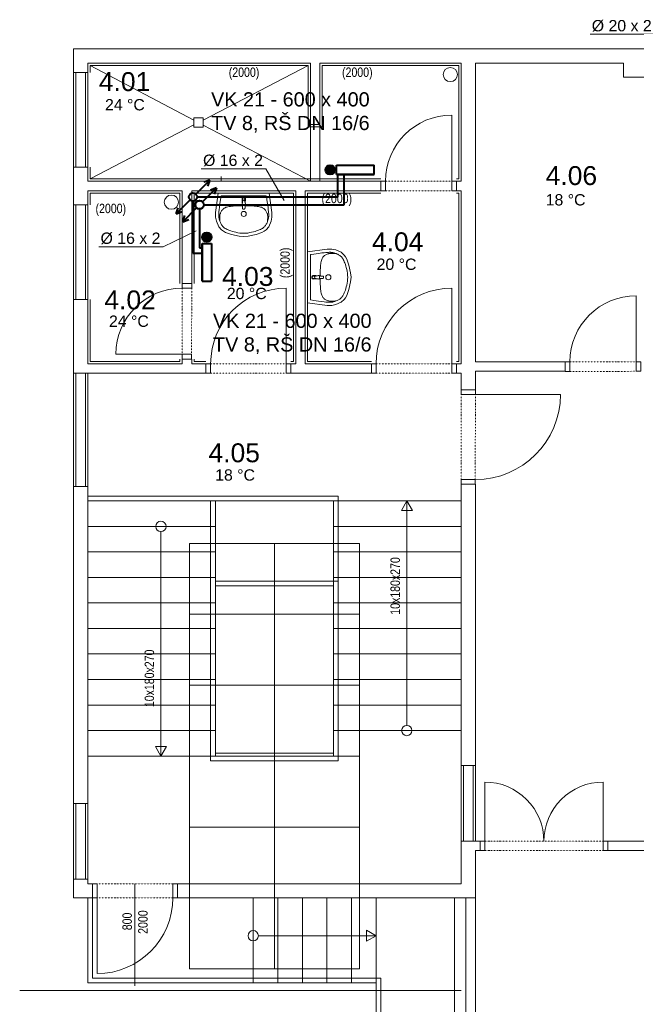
# Model space of a CAD drawing. Header units: millimetres. Extents: x 0 to 1216358, y -266558 to 2852.
# Tile 37 of 76: x 1122766 to 1129287, y -257903 to -247488. Entities that reach past the tile are written whole.
import ezdxf

# ---------------------------------------------------------------- set-up
doc = ezdxf.new("R2010")
doc.units = ezdxf.units.MM
doc.linetypes.add('DASHED', pattern=[0.75, 0.5, -0.25])
doc.linetypes.add('DĚLICÍ2', pattern=[15.875, 6.35, -3.175, 0, -3.175, 0, -3.175])
doc.layers.get('0').update_dxf_attribs({"lineweight": 13})
for name, color, linetype, lineweight in [('1-UT-POPIS', 7, 'Continuous', 13), ('1-UT-ROZ-ZPATECKA', 6, 'DASHED', 40), ('1-UT-ROZVODY', 4, 'Continuous', 40), ('1-UT-TELESA', 7, 'Continuous', 40), ('St_plocha_místnosti', 250, 'Continuous', 18)]:
    doc.layers.add(name, color=color, linetype=linetype, lineweight=lineweight)
doc.styles.add('Andy', font='arial.ttf')
doc.styles.add('SPIRITTXTSTYLE1', font='arial.ttf')
doc.styles.get("Standard").update_dxf_attribs({"font": 'arial.ttf'})

# ---------------------------------------------------------------- blocks, each defined once
blk = doc.blocks.new('ASXAXASXAX')
at = {"color": 8, "ltscale": 2}
for p, q in [((1168457, -251198), (1153627, -251198)), ((1153627, -251198), (1153627, -251448)), ((1156132, -251348), (1153777, -251348)), ((1153777, -251348), (1153777, -251448)), ((1154899, -251950), (1153802, -251373)), ((1154999, -251950), (1156107, -251373)), ((1156132, -251348), (1156132, -251998)), ((1156232, -251998), (1156232, -251348)), ((1157727, -251348), (1156232, -251348)), ((1157727, -251348), (1157727, -252598)), ((1157877, -251348), (1159443, -251348)), ((1157877, -251348), (1157877, -254508)), ((1159443, -251348), (1159443, -251498)), ((1153627, -252448), (1153627, -251448)), ((1153777, -251448), (1153627, -251448)), ((1153652, -252448), (1153652, -251448)), ((1153752, -252448), (1153752, -251448)), ((1153777, -251448), (1153777, -252448)), ((1159443, -251498), (1159943, -251498)), ((1154999, -251926), (1154899, -251926)), ((1154899, -251926), (1154899, -252026)), ((1154999, -252026), (1154999, -251926)), ((1153802, -252573), (1154899, -252002)), ((1154899, -252026), (1154999, -252026)), ((1156132, -252598), (1154999, -252003)), ((1156132, -251998), (1156132, -252598)), ((1156132, -251998), (1156232, -251998)), ((1156232, -251998), (1156232, -252598)), ((1153777, -252448), (1153627, -252448)), ((1153627, -252448), (1153627, -252848)), ((1153777, -252448), (1153777, -252598)), ((1155189, -252548), (1155189, -252598)), ((1156877, -252598), (1153777, -252598)), ((1155189, -252598), (1155139, -252598)), ((1155139, -252598), (1155139, -252598)), ((1155139, -252598), (1155189, -252598)), ((1155189, -252598), (1155139, -252598)), ((1155139, -252598), (1155139, -252598)), ((1155139, -252598), (1155189, -252598)), ((1155189, -252598), (1155189, -252598)), ((1155189, -252598), (1155189, -252598)), ((1156877, -252698), (1156877, -252598)), ((1157677, -252698), (1157677, -252598)), ((1157727, -252598), (1157677, -252598)), ((1154777, -252698), (1153777, -252698)), ((1153777, -252698), (1153777, -252848)), ((1154777, -252698), (1154777, -253678)), ((1155977, -252698), (1154877, -252698)), ((1154877, -252698), (1154877, -253678)), ((1155977, -252698), (1155977, -254528)), ((1156877, -252698), (1156077, -252698)), ((1156077, -252698), (1156077, -254528)), ((1157727, -252698), (1157677, -252698)), ((1157727, -252698), (1157727, -254528)), ((1153627, -253848), (1153627, -252848)), ((1153777, -252848), (1153627, -252848)), ((1153652, -253848), (1153652, -252848)), ((1153752, -253848), (1153752, -252848)), ((1153777, -252848), (1153777, -253848)), ((1154777, -253678), (1154877, -253678)), ((1153777, -253848), (1153627, -253848)), ((1153627, -253848), (1153627, -254628)), ((1153777, -253848), (1153777, -254528)), ((1154777, -254528), (1153777, -254528)), ((1154777, -254478), (1154877, -254478)), ((1154777, -254478), (1154777, -254528)), ((1154877, -254478), (1154877, -254528)), ((1155027, -254528), (1154877, -254528)), ((1155027, -254528), (1155027, -254628)), ((1155977, -254528), (1155927, -254528)), ((1155927, -254528), (1155927, -254628)), ((1156777, -254528), (1156077, -254528)), ((1156777, -254528), (1156777, -254628)), ((1157727, -254528), (1157677, -254528)), ((1157677, -254528), (1157677, -254628)), ((1157877, -254508), (1158827, -254508)), ((1158827, -254508), (1158827, -254608)), ((1153627, -255828), (1153627, -254628)), ((1155027, -254628), (1153627, -254628)), ((1153652, -255828), (1153652, -254628)), ((1153752, -255828), (1153752, -254628)), ((1153777, -254628), (1153777, -255828)), ((1156777, -254628), (1155927, -254628)), ((1157727, -254628), (1157677, -254628)), ((1157727, -254628), (1157727, -254803)), ((1157877, -254608), (1158827, -254608)), ((1157877, -254608), (1157877, -254803)), ((1157727, -254803), (1157877, -254803)), ((1153777, -255828), (1153627, -255828)), ((1153627, -255828), (1153627, -259179)), ((1153777, -259179), (1153777, -255828)), ((1157727, -255803), (1157877, -255803)), ((1157727, -255803), (1157727, -258778)), ((1157877, -255803), (1157877, -258778)), ((1156427, -255928), (1153777, -255928)), ((1157727, -255978), (1153777, -255978)), ((1155077, -255978), (1155077, -258728)), ((1155127, -255978), (1155127, -258678)), ((1156377, -255978), (1156377, -258678)), ((1156427, -255928), (1156427, -258728)), ((1157152, -255978), (1157094, -256080)), ((1157211, -256080), (1157152, -255978)), ((1157152, -258354), (1157152, -255978)), ((1157094, -256080), (1157211, -256080)), ((1155127, -256248), (1153777, -256248)), ((1154552, -256303), (1154552, -258678)), ((1157727, -256248), (1156377, -256248)), ((1155127, -256518), (1153777, -256518)), ((1157727, -256518), (1156377, -256518)), ((1155127, -256788), (1153777, -256788)), ((1156427, -256828), (1155127, -256828)), ((1157727, -256788), (1156377, -256788)), ((1156377, -256878), (1155127, -256878)), ((1155127, -257058), (1153777, -257058)), ((1157727, -257058), (1156377, -257058)), ((1155127, -257328), (1153777, -257328)), ((1157727, -257328), (1156377, -257328)), ((1155127, -257598), (1153777, -257598)), ((1157727, -257598), (1156377, -257598)), ((1155127, -257868), (1153777, -257868)), ((1157727, -257868), (1156377, -257868)), ((1155127, -258138), (1153777, -258138)), ((1157727, -258138), (1156377, -258138)), ((1155127, -258408), (1153777, -258408)), ((1157727, -258408), (1156377, -258408)), ((1154552, -258678), (1154494, -258577)), ((1154494, -258577), (1154611, -258577)), ((1154611, -258577), (1154552, -258678)), ((1155127, -258678), (1153777, -258678)), ((1156377, -258648), (1155127, -258648)), ((1156377, -258678), (1155127, -258678)), ((1156427, -258728), (1155077, -258728)), ((1157727, -259578), (1157727, -258778)), ((1157877, -258778), (1157727, -258778)), ((1157752, -259578), (1157752, -258778)), ((1157852, -259578), (1157852, -258778)), ((1157877, -258778), (1157877, -259578)), ((1153627, -259979), (1153627, -259179)), ((1153777, -259179), (1153627, -259179)), ((1153652, -259979), (1153652, -259179)), ((1153752, -259979), (1153752, -259179)), ((1153777, -259179), (1153777, -259979)), ((1157927, -259578), (1157727, -259578)), ((1157727, -259578), (1157727, -260028)), ((1157927, -259578), (1157927, -259678)), ((1159277, -259578), (1159277, -259678)), ((1162107, -259578), (1159277, -259578)), ((1157927, -259678), (1157877, -259678)), ((1157877, -260178), (1157877, -259678)), ((1157877, -259678), (1157877, -259678)), ((1168359, -259678), (1159277, -259678)), ((1153777, -259979), (1153627, -259979)), ((1153627, -259979), (1153627, -260178)), ((1153777, -260028), (1153777, -259979)), ((1153827, -260028), (1153777, -260028)), ((1153827, -260178), (1153827, -260028)), ((1154727, -260178), (1154727, -260028)), ((1157727, -260028), (1154727, -260028)), ((1153827, -260178), (1153627, -260178)), ((1153777, -261078), (1153777, -260178)), ((1153827, -261028), (1153827, -260178)), ((1157877, -260178), (1154727, -260178)), ((1155527, -261078), (1155527, -260178)), ((1155787, -261078), (1155787, -260178)), ((1156047, -261078), (1156047, -260178)), ((1156307, -261078), (1156307, -260178)), ((1156567, -261078), (1156567, -260178)), ((1156827, -261078), (1156827, -260178)), ((1157777, -269158), (1157777, -260178)), ((1155582, -260578), (1156827, -260578)), ((1156827, -260578), (1156726, -260520)), ((1156726, -260520), (1156726, -260637)), ((1156726, -260637), (1156827, -260578)), ((1153777, -261078), (1156827, -261078)), ((1153827, -261028), (1156877, -261028)), ((1156827, -261078), (1156827, -268063)), ((1156877, -261028), (1156877, -268113)), ((1153058, -261158), (1157727, -261158))]:
    blk.add_line(p, q, dxfattribs=at)
at = {"color": 8, "ltscale": 1.5}
for p, q in [((1153802, -251448), (1153802, -251373)), ((1153802, -251373), (1156107, -251373)), ((1156107, -251373), (1156107, -252023)), ((1156257, -252023), (1156257, -251373)), ((1156257, -251373), (1157702, -251373)), ((1157702, -251373), (1157702, -252573)), ((1156107, -252023), (1156257, -252023)), ((1153802, -252573), (1153802, -252448)), ((1156877, -252573), (1153802, -252573)), ((1157702, -252573), (1157677, -252573)), ((1154752, -252723), (1153802, -252723)), ((1153802, -252723), (1153802, -252848)), ((1154752, -253678), (1154752, -252723)), ((1155952, -252723), (1154902, -252723)), ((1154902, -252723), (1154902, -253678)), ((1155952, -254503), (1155952, -252723)), ((1156877, -252723), (1156102, -252723)), ((1156102, -252723), (1156102, -254503)), ((1157702, -252723), (1157677, -252723)), ((1157702, -254503), (1157702, -252723)), ((1153802, -253848), (1153802, -254503)), ((1153802, -254503), (1154752, -254503)), ((1154752, -254503), (1154752, -254478)), ((1154902, -254478), (1154902, -254503)), ((1154902, -254503), (1155027, -254503)), ((1155927, -254503), (1155952, -254503)), ((1156102, -254503), (1156777, -254503)), ((1157677, -254503), (1157702, -254503))]:
    blk.add_line(p, q, dxfattribs=at)
at = {"color": 8}
for p, q in [((1155157, -252723), (1155129, -252929)), ((1155157, -252723), (1155697, -252723)), ((1155187, -252758), (1155182, -252790)), ((1155192, -252753), (1155662, -252753)), ((1155427, -252768), (1155427, -252768)), ((1155667, -252757), (1155672, -252790)), ((1155697, -252723), (1155725, -252929)), ((1155175, -252838), (1155170, -252873)), ((1155182, -252790), (1155175, -252838)), ((1155249, -252870), (1155239, -252873)), ((1155260, -252867), (1155249, -252870)), ((1155273, -252865), (1155260, -252867)), ((1155286, -252863), (1155273, -252865)), ((1155300, -252861), (1155286, -252863)), ((1155316, -252860), (1155300, -252861)), ((1155332, -252859), (1155316, -252860)), ((1155349, -252858), (1155332, -252859)), ((1155368, -252857), (1155349, -252858)), ((1155387, -252857), (1155368, -252857)), ((1155407, -252857), (1155387, -252857)), ((1155413, -252857), (1155407, -252857)), ((1155409, -252837), (1155408, -252844)), ((1155408, -252844), (1155409, -252846)), ((1155409, -252785), (1155409, -252787)), ((1155409, -252787), (1155409, -252789)), ((1155409, -252789), (1155409, -252791)), ((1155409, -252791), (1155409, -252792)), ((1155409, -252792), (1155409, -252794)), ((1155409, -252794), (1155409, -252795)), ((1155409, -252795), (1155409, -252796)), ((1155409, -252796), (1155410, -252797)), ((1155413, -252824), (1155409, -252837)), ((1155409, -252846), (1155411, -252847)), ((1155410, -252779), (1155410, -252779)), ((1155410, -252797), (1155410, -252798)), ((1155410, -252798), (1155410, -252799)), ((1155410, -252799), (1155410, -252800)), ((1155410, -252800), (1155410, -252801)), ((1155410, -252801), (1155410, -252803)), ((1155410, -252803), (1155410, -252804)), ((1155410, -252804), (1155410, -252805)), ((1155410, -252805), (1155410, -252807)), ((1155410, -252807), (1155410, -252808)), ((1155410, -252808), (1155410, -252810)), ((1155410, -252810), (1155411, -252811)), ((1155411, -252811), (1155411, -252813)), ((1155411, -252813), (1155411, -252814)), ((1155411, -252814), (1155411, -252816)), ((1155411, -252816), (1155411, -252818)), ((1155411, -252818), (1155411, -252820)), ((1155411, -252820), (1155411, -252822)), ((1155411, -252822), (1155411, -252825)), ((1155411, -252825), (1155412, -252827)), ((1155411, -252847), (1155415, -252848)), ((1155412, -252787), (1155413, -252794)), ((1155413, -252794), (1155414, -252800)), ((1155415, -252814), (1155413, -252824)), ((1155413, -252848), (1155413, -252851)), ((1155413, -252851), (1155413, -252854)), ((1155413, -252854), (1155413, -252858)), ((1155413, -252858), (1155413, -252861)), ((1155413, -252861), (1155414, -252865)), ((1155414, -252773), (1155414, -252773)), ((1155414, -252800), (1155415, -252804)), ((1155414, -252865), (1155414, -252868)), ((1155414, -252868), (1155414, -252871)), ((1155414, -252871), (1155414, -252874)), ((1155415, -252804), (1155416, -252808)), ((1155416, -252808), (1155415, -252814)), ((1155415, -252848), (1155418, -252849)), ((1155418, -252849), (1155427, -252849)), ((1155420, -252770), (1155420, -252770)), ((1155436, -252849), (1155427, -252849)), ((1155434, -252770), (1155434, -252770)), ((1155440, -252848), (1155436, -252849)), ((1155440, -252800), (1155439, -252804)), ((1155439, -252804), (1155439, -252808)), ((1155439, -252808), (1155440, -252814)), ((1155440, -252773), (1155440, -252773)), ((1155442, -252794), (1155440, -252800)), ((1155440, -252814), (1155442, -252824)), ((1155444, -252847), (1155440, -252848)), ((1155442, -252851), (1155441, -252854)), ((1155441, -252854), (1155441, -252858)), ((1155441, -252857), (1155448, -252857)), ((1155441, -252858), (1155441, -252861)), ((1155441, -252861), (1155441, -252865)), ((1155441, -252865), (1155441, -252868)), ((1155441, -252868), (1155441, -252871)), ((1155441, -252871), (1155441, -252874)), ((1155442, -252787), (1155442, -252794)), ((1155442, -252824), (1155445, -252837)), ((1155442, -252848), (1155442, -252851)), ((1155444, -252818), (1155443, -252820)), ((1155443, -252820), (1155443, -252822)), ((1155443, -252822), (1155443, -252825)), ((1155443, -252825), (1155443, -252827)), ((1155444, -252779), (1155444, -252779)), ((1155445, -252803), (1155444, -252804)), ((1155444, -252804), (1155444, -252805)), ((1155444, -252805), (1155444, -252807)), ((1155444, -252807), (1155444, -252808)), ((1155444, -252808), (1155444, -252810)), ((1155444, -252810), (1155444, -252811)), ((1155444, -252811), (1155444, -252813)), ((1155444, -252813), (1155444, -252814)), ((1155444, -252814), (1155444, -252816)), ((1155444, -252816), (1155444, -252818)), ((1155445, -252846), (1155444, -252847)), ((1155446, -252785), (1155445, -252787)), ((1155445, -252787), (1155445, -252789)), ((1155445, -252789), (1155445, -252791)), ((1155445, -252791), (1155445, -252792)), ((1155445, -252792), (1155445, -252794)), ((1155445, -252794), (1155445, -252795)), ((1155445, -252795), (1155445, -252796)), ((1155445, -252796), (1155445, -252797)), ((1155445, -252797), (1155445, -252798)), ((1155445, -252798), (1155445, -252799)), ((1155445, -252799), (1155445, -252800)), ((1155445, -252800), (1155445, -252801)), ((1155445, -252801), (1155445, -252803)), ((1155445, -252837), (1155446, -252843)), ((1155446, -252843), (1155445, -252846)), ((1155448, -252857), (1155468, -252857)), ((1155468, -252857), (1155487, -252857)), ((1155487, -252857), (1155505, -252858)), ((1155505, -252858), (1155522, -252859)), ((1155522, -252859), (1155539, -252860)), ((1155539, -252860), (1155554, -252861)), ((1155554, -252861), (1155569, -252863)), ((1155569, -252863), (1155582, -252865)), ((1155582, -252865), (1155594, -252867)), ((1155594, -252867), (1155605, -252870)), ((1155605, -252870), (1155615, -252873)), ((1155672, -252790), (1155679, -252838)), ((1155679, -252838), (1155684, -252873)), ((1155129, -252929), (1155129, -252979)), ((1155164, -252943), (1155163, -252952)), ((1155163, -252952), (1155163, -252959)), ((1155163, -252959), (1155163, -252965)), ((1155163, -252965), (1155164, -252971)), ((1155165, -252918), (1155164, -252932)), ((1155164, -252932), (1155164, -252943)), ((1155164, -252971), (1155164, -252976)), ((1155164, -252976), (1155165, -252981)), ((1155167, -252899), (1155165, -252918)), ((1155170, -252873), (1155167, -252899)), ((1155175, -252961), (1155174, -252966)), ((1155174, -252966), (1155174, -252973)), ((1155174, -252973), (1155174, -252980)), ((1155176, -252949), (1155175, -252955)), ((1155175, -252955), (1155175, -252961)), ((1155178, -252943), (1155176, -252949)), ((1155180, -252937), (1155178, -252943)), ((1155183, -252930), (1155180, -252937)), ((1155186, -252923), (1155183, -252930)), ((1155189, -252916), (1155186, -252923)), ((1155193, -252910), (1155189, -252916)), ((1155198, -252903), (1155193, -252910)), ((1155203, -252897), (1155198, -252903)), ((1155208, -252891), (1155203, -252897)), ((1155215, -252886), (1155208, -252891)), ((1155222, -252881), (1155215, -252886)), ((1155230, -252877), (1155222, -252881)), ((1155239, -252873), (1155230, -252877)), ((1155414, -252874), (1155414, -252877)), ((1155414, -252877), (1155414, -252879)), ((1155414, -252879), (1155414, -252881)), ((1155414, -252881), (1155414, -252882)), ((1155414, -252882), (1155414, -252883)), ((1155414, -252883), (1155414, -252884)), ((1155414, -252884), (1155414, -252885)), ((1155414, -252885), (1155415, -252886)), ((1155415, -252886), (1155415, -252886)), ((1155415, -252886), (1155415, -252887)), ((1155415, -252887), (1155415, -252888)), ((1155415, -252888), (1155415, -252888)), ((1155415, -252888), (1155415, -252888)), ((1155415, -252888), (1155416, -252889)), ((1155416, -252889), (1155416, -252889)), ((1155416, -252889), (1155416, -252889)), ((1155416, -252889), (1155417, -252890)), ((1155417, -252890), (1155417, -252890)), ((1155417, -252890), (1155418, -252890)), ((1155418, -252890), (1155418, -252890)), ((1155418, -252890), (1155419, -252891)), ((1155419, -252891), (1155421, -252891)), ((1155421, -252891), (1155422, -252891)), ((1155422, -252891), (1155425, -252891)), ((1155425, -252891), (1155427, -252891)), ((1155430, -252891), (1155427, -252891)), ((1155432, -252891), (1155430, -252891)), ((1155434, -252891), (1155432, -252891)), ((1155435, -252891), (1155434, -252891)), ((1155436, -252890), (1155435, -252891)), ((1155437, -252890), (1155436, -252890)), ((1155438, -252890), (1155437, -252890)), ((1155439, -252889), (1155438, -252889)), ((1155438, -252889), (1155438, -252890)), ((1155438, -252890), (1155438, -252890)), ((1155440, -252888), (1155439, -252888)), ((1155439, -252888), (1155439, -252888)), ((1155439, -252888), (1155439, -252889)), ((1155439, -252889), (1155439, -252889)), ((1155441, -252881), (1155440, -252882)), ((1155440, -252882), (1155440, -252883)), ((1155440, -252883), (1155440, -252884)), ((1155440, -252884), (1155440, -252885)), ((1155440, -252885), (1155440, -252886)), ((1155440, -252886), (1155440, -252886)), ((1155440, -252886), (1155440, -252887)), ((1155440, -252887), (1155440, -252888)), ((1155441, -252874), (1155441, -252877)), ((1155441, -252877), (1155441, -252879)), ((1155441, -252879), (1155441, -252881)), ((1155615, -252873), (1155624, -252877)), ((1155624, -252877), (1155632, -252881)), ((1155632, -252881), (1155640, -252886)), ((1155640, -252886), (1155646, -252891)), ((1155646, -252891), (1155652, -252897)), ((1155652, -252897), (1155657, -252903)), ((1155657, -252903), (1155662, -252909)), ((1155662, -252909), (1155666, -252916)), ((1155666, -252916), (1155669, -252923)), ((1155669, -252923), (1155672, -252930)), ((1155672, -252930), (1155675, -252937)), ((1155675, -252937), (1155677, -252943)), ((1155677, -252943), (1155678, -252949)), ((1155678, -252949), (1155679, -252955)), ((1155679, -252955), (1155680, -252960)), ((1155680, -252960), (1155681, -252966)), ((1155681, -252966), (1155681, -252973)), ((1155681, -252973), (1155681, -252980)), ((1155684, -252873), (1155687, -252899)), ((1155687, -252899), (1155689, -252918)), ((1155689, -252918), (1155690, -252931)), ((1155690, -252931), (1155691, -252943)), ((1155691, -252970), (1155690, -252975)), ((1155690, -252975), (1155690, -252981)), ((1155691, -252943), (1155691, -252952)), ((1155691, -252952), (1155691, -252959)), ((1155691, -252959), (1155691, -252965)), ((1155691, -252965), (1155691, -252970)), ((1155725, -252929), (1155725, -252979)), ((1155129, -252979), (1155138, -253021)), ((1155138, -253021), (1155164, -253078)), ((1155164, -253078), (1155192, -253111)), ((1155165, -252981), (1155166, -252986)), ((1155166, -252986), (1155167, -252991)), ((1155167, -252991), (1155168, -252997)), ((1155168, -252997), (1155170, -253003)), ((1155170, -253003), (1155172, -253010)), ((1155172, -253010), (1155174, -253018)), ((1155174, -252980), (1155174, -252988)), ((1155174, -252988), (1155174, -252996)), ((1155174, -252996), (1155175, -253004)), ((1155174, -253018), (1155177, -253026)), ((1155175, -253004), (1155175, -253012)), ((1155175, -253012), (1155176, -253020)), ((1155176, -253020), (1155177, -253026)), ((1155177, -253026), (1155181, -253035)), ((1155181, -253035), (1155185, -253043)), ((1155185, -253043), (1155189, -253051)), ((1155189, -253051), (1155193, -253059)), ((1155193, -253059), (1155198, -253066)), ((1155198, -253066), (1155203, -253073)), ((1155203, -253073), (1155209, -253079)), ((1155209, -253079), (1155215, -253085)), ((1155646, -253079), (1155640, -253084)), ((1155652, -253072), (1155646, -253079)), ((1155657, -253066), (1155652, -253072)), ((1155661, -253059), (1155657, -253066)), ((1155666, -253051), (1155661, -253059)), ((1155691, -253078), (1155663, -253111)), ((1155670, -253043), (1155666, -253051)), ((1155674, -253035), (1155670, -253043)), ((1155677, -253026), (1155674, -253035)), ((1155680, -253018), (1155677, -253026)), ((1155678, -253020), (1155677, -253026)), ((1155679, -253012), (1155678, -253020)), ((1155680, -253004), (1155679, -253012)), ((1155681, -252988), (1155680, -252996)), ((1155680, -252996), (1155680, -253004)), ((1155683, -253010), (1155680, -253018)), ((1155681, -252980), (1155681, -252988)), ((1155685, -253003), (1155683, -253010)), ((1155687, -252997), (1155685, -253003)), ((1155688, -252991), (1155687, -252997)), ((1155689, -252986), (1155688, -252991)), ((1155690, -252981), (1155689, -252986)), ((1155716, -253021), (1155691, -253078)), ((1155725, -252979), (1155716, -253021)), ((1155192, -253111), (1155212, -253125)), ((1155212, -253125), (1155236, -253138)), ((1155215, -253085), (1155222, -253090)), ((1155222, -253090), (1155230, -253096)), ((1155230, -253096), (1155240, -253101)), ((1155236, -253138), (1155298, -253161)), ((1155240, -253101), (1155251, -253107)), ((1155251, -253107), (1155263, -253112)), ((1155263, -253112), (1155276, -253117)), ((1155276, -253117), (1155291, -253123)), ((1155291, -253123), (1155308, -253128)), ((1155298, -253161), (1155380, -253180)), ((1155308, -253128), (1155326, -253133)), ((1155326, -253133), (1155344, -253137)), ((1155344, -253137), (1155364, -253142)), ((1155364, -253142), (1155385, -253145)), ((1155380, -253180), (1155427, -253183)), ((1155385, -253145), (1155406, -253147)), ((1155406, -253147), (1155429, -253148)), ((1155449, -253147), (1155426, -253148)), ((1155475, -253179), (1155427, -253183)), ((1155470, -253145), (1155449, -253147)), ((1155491, -253141), (1155470, -253145)), ((1155557, -253161), (1155475, -253179)), ((1155510, -253137), (1155491, -253141)), ((1155529, -253133), (1155510, -253137)), ((1155547, -253128), (1155529, -253133)), ((1155563, -253123), (1155547, -253128)), ((1155619, -253138), (1155557, -253161)), ((1155578, -253117), (1155563, -253123)), ((1155592, -253112), (1155578, -253117)), ((1155604, -253107), (1155592, -253112)), ((1155615, -253101), (1155604, -253107)), ((1155624, -253096), (1155615, -253101)), ((1155643, -253125), (1155619, -253138)), ((1155633, -253090), (1155624, -253096)), ((1155640, -253084), (1155633, -253090)), ((1155663, -253111), (1155643, -253125)), ((1156102, -253343), (1156308, -253315)), ((1156102, -253883), (1156102, -253343)), ((1156132, -253848), (1156132, -253378)), ((1156136, -253373), (1156169, -253368)), ((1156169, -253368), (1156217, -253361)), ((1156217, -253361), (1156252, -253356)), ((1156252, -253356), (1156278, -253353)), ((1156270, -253394), (1156276, -253389)), ((1156276, -253389), (1156282, -253384)), ((1156278, -253353), (1156296, -253351)), ((1156282, -253384), (1156288, -253379)), ((1156288, -253379), (1156295, -253375)), ((1156295, -253375), (1156302, -253371)), ((1156296, -253351), (1156310, -253350)), ((1156302, -253371), (1156309, -253368)), ((1156308, -253315), (1156358, -253315)), ((1156309, -253368), (1156315, -253366)), ((1156310, -253350), (1156322, -253350)), ((1156315, -253366), (1156322, -253364)), ((1156322, -253350), (1156331, -253349)), ((1156322, -253364), (1156328, -253362)), ((1156328, -253362), (1156334, -253361)), ((1156331, -253349), (1156338, -253349)), ((1156334, -253361), (1156339, -253360)), ((1156338, -253349), (1156344, -253349)), ((1156339, -253360), (1156345, -253360)), ((1156344, -253349), (1156349, -253350)), ((1156345, -253360), (1156352, -253360)), ((1156349, -253350), (1156354, -253350)), ((1156352, -253360), (1156359, -253360)), ((1156354, -253350), (1156360, -253351)), ((1156358, -253315), (1156400, -253324)), ((1156359, -253360), (1156366, -253360)), ((1156360, -253351), (1156365, -253352)), ((1156365, -253352), (1156370, -253353)), ((1156366, -253360), (1156375, -253360)), ((1156370, -253353), (1156376, -253354)), ((1156375, -253360), (1156383, -253361)), ((1156376, -253354), (1156382, -253355)), ((1156382, -253355), (1156389, -253358)), ((1156383, -253361), (1156391, -253361)), ((1156389, -253358), (1156397, -253360)), ((1156391, -253361), (1156399, -253362)), ((1156397, -253360), (1156405, -253363)), ((1156399, -253362), (1156405, -253363)), ((1156400, -253324), (1156457, -253349)), ((1156405, -253363), (1156414, -253367)), ((1156414, -253367), (1156422, -253370)), ((1156422, -253370), (1156430, -253375)), ((1156430, -253375), (1156438, -253379)), ((1156438, -253379), (1156445, -253384)), ((1156445, -253384), (1156451, -253389)), ((1156451, -253389), (1156458, -253395)), ((1156457, -253349), (1156490, -253378)), ((1156490, -253378), (1156504, -253397)), ((1156239, -253502), (1156240, -253486)), ((1156240, -253486), (1156242, -253472)), ((1156242, -253472), (1156244, -253459)), ((1156244, -253459), (1156246, -253446)), ((1156246, -253446), (1156249, -253435)), ((1156249, -253435), (1156252, -253425)), ((1156252, -253425), (1156256, -253416)), ((1156256, -253416), (1156260, -253408)), ((1156260, -253408), (1156265, -253401)), ((1156265, -253401), (1156270, -253394)), ((1156458, -253395), (1156463, -253401)), ((1156463, -253401), (1156469, -253408)), ((1156469, -253408), (1156475, -253416)), ((1156475, -253416), (1156480, -253426)), ((1156480, -253426), (1156486, -253436)), ((1156486, -253436), (1156491, -253449)), ((1156491, -253449), (1156496, -253462)), ((1156496, -253462), (1156502, -253477)), ((1156502, -253477), (1156507, -253494)), ((1156504, -253397), (1156517, -253421)), ((1156507, -253494), (1156512, -253511)), ((1156517, -253421), (1156540, -253484)), ((1156540, -253484), (1156558, -253566)), ((1156152, -253600), (1156152, -253600)), ((1156158, -253596), (1156158, -253596)), ((1156164, -253595), (1156166, -253595)), ((1156166, -253595), (1156168, -253595)), ((1156166, -253598), (1156173, -253599)), ((1156168, -253595), (1156170, -253595)), ((1156170, -253595), (1156171, -253595)), ((1156171, -253595), (1156173, -253595)), ((1156173, -253595), (1156174, -253595)), ((1156173, -253599), (1156179, -253600)), ((1156174, -253595), (1156175, -253596)), ((1156175, -253596), (1156176, -253596)), ((1156176, -253596), (1156177, -253596)), ((1156177, -253596), (1156178, -253596)), ((1156178, -253596), (1156179, -253596)), ((1156179, -253596), (1156180, -253596)), ((1156179, -253600), (1156183, -253601)), ((1156180, -253596), (1156181, -253596)), ((1156181, -253596), (1156183, -253596)), ((1156183, -253596), (1156184, -253596)), ((1156183, -253601), (1156187, -253602)), ((1156184, -253596), (1156186, -253596)), ((1156186, -253596), (1156187, -253596)), ((1156187, -253596), (1156189, -253596)), ((1156187, -253602), (1156193, -253601)), ((1156189, -253596), (1156190, -253597)), ((1156190, -253597), (1156192, -253597)), ((1156192, -253597), (1156193, -253597)), ((1156193, -253597), (1156195, -253597)), ((1156193, -253601), (1156203, -253599)), ((1156195, -253597), (1156197, -253597)), ((1156197, -253597), (1156199, -253597)), ((1156199, -253597), (1156201, -253597)), ((1156201, -253597), (1156204, -253597)), ((1156203, -253599), (1156216, -253595)), ((1156204, -253597), (1156206, -253598)), ((1156216, -253595), (1156222, -253594)), ((1156222, -253594), (1156225, -253595)), ((1156225, -253595), (1156226, -253597)), ((1156226, -253597), (1156227, -253601)), ((1156227, -253599), (1156230, -253599)), ((1156227, -253601), (1156227, -253604)), ((1156230, -253599), (1156233, -253599)), ((1156233, -253599), (1156237, -253599)), ((1156236, -253554), (1156237, -253535)), ((1156236, -253573), (1156236, -253554)), ((1156236, -253593), (1156236, -253573)), ((1156236, -253599), (1156236, -253593)), ((1156237, -253535), (1156238, -253518)), ((1156237, -253599), (1156240, -253599)), ((1156238, -253518), (1156239, -253502)), ((1156240, -253599), (1156244, -253600)), ((1156244, -253600), (1156247, -253600)), ((1156247, -253600), (1156250, -253600)), ((1156250, -253600), (1156253, -253600)), ((1156253, -253600), (1156256, -253600)), ((1156256, -253600), (1156258, -253600)), ((1156258, -253600), (1156260, -253600)), ((1156260, -253600), (1156261, -253600)), ((1156261, -253600), (1156262, -253600)), ((1156262, -253600), (1156263, -253600)), ((1156263, -253600), (1156264, -253600)), ((1156264, -253600), (1156265, -253600)), ((1156265, -253600), (1156265, -253601)), ((1156265, -253601), (1156266, -253601)), ((1156266, -253601), (1156266, -253601)), ((1156266, -253601), (1156267, -253601)), ((1156267, -253601), (1156267, -253601)), ((1156267, -253601), (1156268, -253602)), ((1156268, -253602), (1156268, -253602)), ((1156268, -253602), (1156268, -253602)), ((1156512, -253511), (1156516, -253530)), ((1156516, -253530), (1156520, -253550)), ((1156520, -253550), (1156524, -253570)), ((1156524, -253570), (1156526, -253592)), ((1156526, -253592), (1156527, -253615)), ((1156558, -253566), (1156562, -253613)), ((1156147, -253613), (1156147, -253613)), ((1156148, -253606), (1156148, -253606)), ((1156148, -253620), (1156148, -253620)), ((1156152, -253626), (1156152, -253626)), ((1156158, -253630), (1156158, -253630)), ((1156164, -253632), (1156166, -253631)), ((1156166, -253628), (1156173, -253628)), ((1156166, -253631), (1156168, -253631)), ((1156168, -253631), (1156170, -253631)), ((1156170, -253631), (1156171, -253631)), ((1156171, -253631), (1156173, -253631)), ((1156173, -253628), (1156179, -253626)), ((1156173, -253631), (1156174, -253631)), ((1156174, -253631), (1156175, -253631)), ((1156175, -253631), (1156176, -253631)), ((1156176, -253631), (1156177, -253631)), ((1156177, -253631), (1156178, -253631)), ((1156178, -253631), (1156179, -253631)), ((1156179, -253626), (1156183, -253625)), ((1156179, -253631), (1156180, -253631)), ((1156180, -253631), (1156182, -253631)), ((1156182, -253631), (1156183, -253630)), ((1156183, -253625), (1156187, -253625)), ((1156183, -253630), (1156184, -253630)), ((1156184, -253630), (1156186, -253630)), ((1156186, -253630), (1156187, -253630)), ((1156187, -253625), (1156193, -253626)), ((1156187, -253630), (1156189, -253630)), ((1156189, -253630), (1156190, -253630)), ((1156190, -253630), (1156192, -253630)), ((1156192, -253630), (1156193, -253630)), ((1156193, -253626), (1156203, -253628)), ((1156193, -253630), (1156195, -253630)), ((1156195, -253630), (1156197, -253630)), ((1156197, -253630), (1156199, -253629)), ((1156199, -253629), (1156201, -253629)), ((1156201, -253629), (1156204, -253629)), ((1156203, -253628), (1156216, -253631)), ((1156204, -253629), (1156206, -253629)), ((1156216, -253631), (1156222, -253632)), ((1156222, -253632), (1156225, -253631)), ((1156225, -253631), (1156226, -253630)), ((1156226, -253630), (1156227, -253626)), ((1156227, -253604), (1156228, -253613)), ((1156227, -253622), (1156228, -253613)), ((1156227, -253626), (1156227, -253622)), ((1156227, -253628), (1156230, -253628)), ((1156230, -253628), (1156233, -253627)), ((1156233, -253627), (1156237, -253627)), ((1156236, -253627), (1156236, -253634)), ((1156236, -253634), (1156236, -253654)), ((1156236, -253654), (1156236, -253673)), ((1156236, -253673), (1156237, -253691)), ((1156237, -253627), (1156240, -253627)), ((1156237, -253691), (1156238, -253708)), ((1156240, -253627), (1156244, -253627)), ((1156244, -253627), (1156247, -253627)), ((1156247, -253627), (1156250, -253627)), ((1156250, -253627), (1156253, -253627)), ((1156253, -253627), (1156256, -253627)), ((1156256, -253627), (1156258, -253627)), ((1156258, -253627), (1156260, -253627)), ((1156260, -253627), (1156261, -253626)), ((1156261, -253626), (1156262, -253626)), ((1156262, -253626), (1156263, -253626)), ((1156263, -253626), (1156264, -253626)), ((1156264, -253626), (1156265, -253626)), ((1156265, -253626), (1156265, -253626)), ((1156265, -253626), (1156266, -253626)), ((1156266, -253626), (1156267, -253626)), ((1156267, -253626), (1156267, -253625)), ((1156267, -253625), (1156267, -253625)), ((1156267, -253625), (1156268, -253625)), ((1156268, -253602), (1156269, -253603)), ((1156268, -253625), (1156268, -253624)), ((1156268, -253624), (1156269, -253624)), ((1156268, -253625), (1156268, -253625)), ((1156269, -253603), (1156269, -253603)), ((1156269, -253603), (1156269, -253604)), ((1156269, -253604), (1156269, -253604)), ((1156269, -253604), (1156270, -253605)), ((1156269, -253622), (1156270, -253621)), ((1156269, -253623), (1156269, -253622)), ((1156269, -253624), (1156269, -253623)), ((1156269, -253624), (1156269, -253624)), ((1156270, -253605), (1156270, -253607)), ((1156270, -253607), (1156270, -253608)), ((1156270, -253608), (1156270, -253611)), ((1156270, -253611), (1156270, -253613)), ((1156270, -253616), (1156270, -253613)), ((1156270, -253618), (1156270, -253616)), ((1156270, -253620), (1156270, -253618)), ((1156270, -253621), (1156270, -253620)), ((1156512, -253715), (1156516, -253696)), ((1156516, -253696), (1156520, -253676)), ((1156520, -253676), (1156524, -253656)), ((1156524, -253656), (1156526, -253635)), ((1156526, -253635), (1156527, -253611)), ((1156540, -253743), (1156558, -253661)), ((1156558, -253661), (1156562, -253613)), ((1156238, -253708), (1156239, -253725)), ((1156239, -253725), (1156240, -253740)), ((1156240, -253740), (1156242, -253755)), ((1156242, -253755), (1156244, -253768)), ((1156244, -253768), (1156246, -253780)), ((1156246, -253780), (1156249, -253791)), ((1156249, -253791), (1156252, -253801)), ((1156252, -253801), (1156256, -253810)), ((1156469, -253818), (1156475, -253810)), ((1156475, -253810), (1156480, -253801)), ((1156480, -253801), (1156486, -253790)), ((1156486, -253790), (1156491, -253778)), ((1156491, -253778), (1156496, -253764)), ((1156496, -253764), (1156502, -253749)), ((1156502, -253749), (1156507, -253733)), ((1156504, -253829), (1156517, -253805)), ((1156507, -253733), (1156512, -253715)), ((1156517, -253805), (1156540, -253743)), ((1156102, -253883), (1156308, -253911)), ((1156137, -253853), (1156169, -253858)), ((1156169, -253858), (1156217, -253865)), ((1156217, -253865), (1156252, -253870)), ((1156252, -253870), (1156278, -253873)), ((1156256, -253810), (1156260, -253818)), ((1156260, -253818), (1156265, -253826)), ((1156265, -253826), (1156270, -253832)), ((1156270, -253832), (1156276, -253838)), ((1156276, -253838), (1156282, -253843)), ((1156278, -253873), (1156297, -253875)), ((1156282, -253843), (1156288, -253847)), ((1156288, -253847), (1156295, -253852)), ((1156295, -253852), (1156302, -253855)), ((1156297, -253875), (1156311, -253876)), ((1156302, -253855), (1156309, -253858)), ((1156308, -253911), (1156358, -253911)), ((1156309, -253858), (1156316, -253861)), ((1156311, -253876), (1156322, -253877)), ((1156316, -253861), (1156322, -253863)), ((1156322, -253863), (1156328, -253864)), ((1156322, -253877), (1156331, -253877)), ((1156328, -253864), (1156334, -253865)), ((1156331, -253877), (1156338, -253877)), ((1156334, -253865), (1156339, -253866)), ((1156338, -253877), (1156344, -253877)), ((1156339, -253866), (1156345, -253867)), ((1156344, -253877), (1156350, -253877)), ((1156345, -253867), (1156352, -253867)), ((1156350, -253877), (1156355, -253876)), ((1156352, -253867), (1156359, -253867)), ((1156355, -253876), (1156360, -253876)), ((1156358, -253911), (1156400, -253902)), ((1156359, -253867), (1156367, -253867)), ((1156360, -253876), (1156365, -253875)), ((1156365, -253875), (1156370, -253874)), ((1156367, -253867), (1156375, -253866)), ((1156370, -253874), (1156376, -253873)), ((1156375, -253866), (1156383, -253866)), ((1156376, -253873), (1156382, -253871)), ((1156382, -253871), (1156389, -253869)), ((1156383, -253866), (1156391, -253865)), ((1156389, -253869), (1156397, -253866)), ((1156391, -253865), (1156399, -253864)), ((1156397, -253866), (1156405, -253863)), ((1156399, -253864), (1156405, -253863)), ((1156400, -253902), (1156457, -253877)), ((1156405, -253863), (1156414, -253860)), ((1156414, -253860), (1156422, -253856)), ((1156422, -253856), (1156430, -253852)), ((1156430, -253852), (1156438, -253847)), ((1156438, -253847), (1156445, -253843)), ((1156445, -253843), (1156452, -253838)), ((1156452, -253838), (1156458, -253832)), ((1156457, -253877), (1156490, -253848)), ((1156458, -253832), (1156463, -253826)), ((1156463, -253826), (1156469, -253818)), ((1156490, -253848), (1156504, -253829)), ((1154277, -261109), (1154277, -260028)), ((1157657, -269158), (1157657, -260178)), ((1157657, -260178), (1157657, -269158)), ((1157877, -265548), (1157877, -260178))]:
    blk.add_line(p, q, dxfattribs=at)
at = {"color": 8, "ltscale": 2}
for points in [[(1157627, -252598), (1157627, -251898)], [(1155877, -254528), (1155877, -253728)], [(1157627, -254528), (1157627, -253728)], [(1159577, -254508), (1159577, -253808)], [(1154776, -254428), (1154076, -254428)], [(1157877, -254853), (1158777, -254853)], [(1157977, -259578), (1157977, -258953)], [(1159227, -259578), (1159227, -258953)], [(1153877, -260178), (1153877, -260978)]]:
    blk.add_lwpolyline(points, dxfattribs=at)
for points in [[(1156927, -252598), (1156877, -252598), (1156877, -252698), (1156927, -252698)], [(1157677, -252598), (1157627, -252598), (1157627, -252698), (1157677, -252698)], [(1154777, -253728), (1154777, -253678), (1154877, -253678), (1154877, -253728)], [(1154776, -254478), (1154776, -254428), (1154876, -254428), (1154876, -254478)], [(1155077, -254528), (1155027, -254528), (1155027, -254628), (1155077, -254628)], [(1155927, -254528), (1155877, -254528), (1155877, -254628), (1155927, -254628)], [(1156827, -254528), (1156777, -254528), (1156777, -254628), (1156827, -254628)], [(1157677, -254528), (1157627, -254528), (1157627, -254628), (1157677, -254628)], [(1158877, -254509), (1158827, -254509), (1158827, -254609), (1158877, -254609)], [(1159627, -254508), (1159577, -254508), (1159577, -254608), (1159627, -254608)], [(1157877, -254803), (1157877, -254853), (1157727, -254853), (1157727, -254803)], [(1157876, -255753), (1157876, -255803), (1157726, -255803), (1157726, -255753)], [(1157977, -259578), (1157927, -259578), (1157927, -259678), (1157977, -259678)], [(1159277, -259578), (1159227, -259578), (1159227, -259678), (1159277, -259678)], [(1153827, -260178), (1153877, -260178), (1153877, -260028), (1153827, -260028)], [(1154677, -260178), (1154727, -260178), (1154727, -260028), (1154677, -260028)]]:
    blk.add_lwpolyline(points, close=True, dxfattribs=at)
at = {"color": 8, "linetype": 'DĚLICÍ2', "ltscale": 2}
for points in [[(1156927, -252598), (1157627, -252598)], [(1156927, -252698), (1157627, -252698)], [(1154777, -253728), (1154776, -254428)], [(1154877, -253728), (1154876, -254428)], [(1155077, -254528), (1155877, -254528)], [(1156827, -254528), (1157627, -254528)], [(1158877, -254509), (1159577, -254508)], [(1155077, -254628), (1155877, -254628)], [(1156827, -254628), (1157627, -254628)], [(1158877, -254609), (1159577, -254608)], [(1157726, -255753), (1157727, -254853)], [(1157876, -255753), (1157877, -254853)], [(1157977, -259578), (1159227, -259578)], [(1157977, -259678), (1159227, -259678)], [(1154677, -260028), (1153877, -260028)], [(1154677, -260178), (1153877, -260178)]]:
    blk.add_lwpolyline(points, dxfattribs=at)
at = {"color": 8, "linetype": 'ByBlock', "ltscale": 2}
blk.add_lwpolyline([(1154852, -260928), (1156652, -260928), (1156652, -256428), (1154852, -256428)], close=True, dxfattribs=at)
for points in [[(1155752, -256428), (1155752, -260928)], [(1156652, -257178), (1154852, -257178)], [(1156652, -257928), (1154852, -257928)], [(1156652, -258678), (1154852, -258678)], [(1156652, -259428), (1154852, -259428)], [(1156652, -260178), (1154852, -260178)]]:
    blk.add_lwpolyline(points, dxfattribs=at)
at = {"color": 8, "ltscale": 2}
for centre, radius in [((1157612, -251469), 75), ((1154662, -252819), 75), ((1154552, -256248), 54.6), ((1157152, -258408), 54.6), ((1155527, -260578), 54.6)]:
    blk.add_circle(centre, radius, dxfattribs=at)
for centre, radius, start, end in [((1157627, -252598), 700, 90, 180), ((1154776, -254428), 700, 90, 180), ((1155877, -254528), 800, 90, 180), ((1157627, -254528), 800, 90, 180), ((1159577, -254508), 700, 90, 180), ((1157877, -254853), 900, 270, 0), ((1157977, -259578), 625, 359.9631, 90), ((1159227, -259578), 625, 90, 180.0369), ((1153877, -260178), 800, 270, 0)]:
    blk.add_arc(centre, radius, start, end, dxfattribs=at)
at = {"color": 8}
for centre, major_axis, start_param, end_param in [((1155192, -252758), (-3.54, 3.54), 5.498034, 6.914051), ((1155427, -252788), (-14, -14), 3.927237, 4.290124), ((1155427, -252788), (-14, -14), 3.564351, 3.927237), ((1155662, -252758), (-3.54, -3.54), 2.51122, 3.927237), ((1155424, -252785), (-10.9, -10.9), -1.209553, -0.785152), ((1155426, -252786), (-11.9, 11.9), 6.239989, 6.644428), ((1155427, -252786), (-10.6, 10.6), 3.881371, 7.115283), ((1155427, -252786), (-9.75, -9.75), -0.785398, 5.497787), ((1155427, -252787), (-12.9, -12.9), 4.290124, 4.669192), ((1155428, -252787), (-12.9, -12.9), 3.185282, 3.564351), ((1155429, -252786), (-11.9, 11.9), 4.351639, 4.756078), ((1155430, -252785), (-10.9, -10.9), 2.356441, 2.780842), ((1155427, -252943), (-19.1, 19.1), 0.785398, 7.068583), ((1156137, -253378), (3.54, -3.54), 2.51122, 3.927237), ((1156166, -253613), (12.9, -12.9), 3.185282, 3.564351), ((1156165, -253613), (-10.6, -10.6), 3.881371, 7.115283), ((1156165, -253613), (9.75, -9.75), -0.785398, 5.497787), ((1156165, -253612), (-11.9, -11.9), 4.351639, 4.756078), ((1156164, -253610), (10.9, -10.9), 2.356441, 2.780842), ((1156322, -253613), (-19.1, -19.1), 0.785398, 7.068583), ((1156167, -253613), (14, -14), 3.564351, 3.927237), ((1156167, -253613), (14, -14), 3.927237, 4.290124), ((1156166, -253614), (12.9, -12.9), 4.290124, 4.669192), ((1156165, -253615), (-11.9, -11.9), 6.239989, 6.644428), ((1156164, -253616), (10.9, -10.9), -1.209553, -0.785152), ((1156137, -253848), (-3.54, -3.54), 5.498034, 6.914051)]:
    blk.add_ellipse(centre, major_axis=major_axis, ratio=1, start_param=start_param, end_param=end_param, dxfattribs=at)
at = {"color": 8, "width": 0.8}
for p in [(1155269, -251494), (1156467, -251494), (1156250, -252829), (1153860, -252935)]:
    blk.add_text('(2000)', height=100, dxfattribs=at).set_placement(p)
for s, p in [('(2000)', (1155914, -253622)), ('800', (1154244, -260520)), ('2000', (1154411, -260558))]:
    blk.add_text(s, height=100, rotation=90, dxfattribs=at).set_placement(p)
at = {"color": 8, "ltscale": 2, "width": 0.8}
for p in [(1157079, -257183), (1154479, -258160)]:
    blk.add_text('10x180x270', height=100, rotation=90, dxfattribs=at).set_placement(p)

msp = doc.modelspace()

# ---------------------------------------------------------------- hatches: boundary and pattern name
at = {"layer": '1-UT-TELESA'}
h = msp.add_hatch(color=7, dxfattribs=at)
h.dxf.hatch_style = 1
h.paths.add_polyline_path([(1125999.6, -249075.4, 1), (1126099.6, -249075.4, 1)])
h = msp.add_hatch(color=7, dxfattribs=at)
h.dxf.hatch_style = 1
h.paths.add_polyline_path([(1124794.5, -249788.7, 1), (1124694.5, -249788.7, 1)])

# ---------------------------------------------------------------- linework, layer by layer
at = {"layer": '1-UT-POPIS'}
for p, q in [((1129479.2, -247642.7), (1128797.5, -247642.7)), ((1125367.9, -249066.6), (1124686.3, -249066.6)), ((1125367.9, -249066.6), (1125561.6, -249401.7)), ((1124284.2, -249890.7), (1124633.8, -249721)), ((1124284.2, -249890.7), (1123602.6, -249890.7))]:
    msp.add_line(p, q, dxfattribs=at)
at = {"layer": '1-UT-ROZ-ZPATECKA', "linetype": 'ByBlock'}
for p, q in [((1124699.5, -249415), (1124846.4, -249268)), ((1124846.4, -249268), (1124782.6, -249291.1)), ((1124846.4, -249268), (1124823.4, -249331.9)), ((1124637.1, -249477.4), (1124490.2, -249624.3)), ((1124490.2, -249624.3), (1124513.2, -249560.5)), ((1124490.2, -249624.3), (1124554, -249601.2))]:
    msp.add_line(p, q, dxfattribs=at)
at = {"layer": '1-UT-ROZ-ZPATECKA'}
msp.add_circle((1124668.3, -249446.2), 44.1, dxfattribs=at)
msp.add_circle((1124668.3, -249446.2), 44.1, dxfattribs=at)
at = {"layer": '1-UT-ROZ-ZPATECKA', "linetype": 'ByBlock'}
msp.add_circle((1124668.3, -249446.2), 44.1, dxfattribs=at)
msp.add_circle((1124668.3, -249446.2), 44.1, dxfattribs=at)
at = {"layer": '1-UT-ROZVODY'}
for p, q in [((1124629.7, -249332.1), (1124776.6, -249185.1)), ((1124776.6, -249185.1), (1124712.8, -249208.2)), ((1124776.6, -249185.1), (1124753.6, -249249)), ((1124567.3, -249394.5), (1124420.4, -249541.4)), ((1124420.4, -249541.4), (1124443.4, -249477.6)), ((1124420.4, -249541.4), (1124484.2, -249518.4))]:
    msp.add_line(p, q, dxfattribs=at)
at = {"layer": '1-UT-ROZVODY', "ltscale": 0.1}
for p, q in [((1126131.7, -249363.3), (1126131.7, -249125.4)), ((1124598.5, -249407.4), (1124598.5, -249488.2)), ((1124642.6, -249363.3), (1126131.7, -249363.3)), ((1124598.5, -249488.2), (1124598.5, -249955.7)), ((1124598.5, -249955.7), (1124694.5, -249955.7))]:
    msp.add_line(p, q, dxfattribs=at)
at = {"layer": '1-UT-ROZVODY', "color": 6, "ltscale": 0.1}
for p, q in [((1126198.5, -249446.2), (1126198.5, -249125.4)), ((1124668.3, -249490.3), (1124668.3, -249901.1)), ((1124712.4, -249446.2), (1126198.5, -249446.2)), ((1124668.3, -249901.1), (1124694.5, -249901.1))]:
    msp.add_line(p, q, dxfattribs=at)
at = {"layer": '1-UT-ROZVODY', "linetype": 'Continuous'}
msp.add_circle((1124598.5, -249363.3), 44.1, dxfattribs=at)
msp.add_circle((1124598.5, -249363.3), 44.1, dxfattribs=at)
msp.add_circle((1124598.5, -249363.3), 44.1, dxfattribs=at)
msp.add_circle((1124598.5, -249363.3), 44.1, dxfattribs=at)
msp.add_circle((1124598.5, -249363.3), 44.1, dxfattribs=at)
msp.add_circle((1124598.5, -249363.3), 44.1, dxfattribs=at)
at = {"layer": '1-UT-TELESA', "color": 7}
for p, q in [((1126115.7, -249125.4), (1126115.7, -249025.4)), ((1126515.7, -249125.4), (1126115.7, -249125.4)), ((1124694.5, -250254.8), (1124694.5, -249854.8)), ((1124694.5, -249854.8), (1124794.5, -249854.8))]:
    msp.add_line(p, q, dxfattribs=at)
at = {"layer": '1-UT-TELESA', "ltscale": 0.1}
for p, q in [((1126115.7, -249025.4), (1126515.7, -249025.4)), ((1124794.5, -249854.8), (1124794.5, -250254.8))]:
    msp.add_line(p, q, dxfattribs=at)
at = {"layer": '1-UT-TELESA', "ltscale": 0.5}
for p, q in [((1126515.7, -249125.4), (1126515.7, -249025.4)), ((1126115.7, -249125.4), (1126515.7, -249125.4)), ((1124694.5, -249854.8), (1124694.5, -250254.8)), ((1124694.5, -250254.8), (1124794.5, -250254.8))]:
    msp.add_line(p, q, dxfattribs=at)
at = {"layer": '1-UT-TELESA', "color": 7}
for centre in [(1126049.6, -249075.4), (1124744.5, -249788.7)]:
    msp.add_circle(centre, 50, dxfattribs=at)

# ---------------------------------------------------------------- block references
msp.add_blockref('ASXAXASXAX', (-30291.7, 3400.7))

# ---------------------------------------------------------------- texts
at = {"layer": '1-UT-POPIS', "attachment_point": 5, "style": 'SPIRITTXTSTYLE1'}
for s, insert, char_height in [('%%C 20 x 2', (1129133.1, -247553.4), 120), ('VK 21 - 600 x 400\\PTV 8, RŠ DN 16/6', (1125628.7, -248469.3), 150), ('24 °C', (1123879, -248388), 120), ('%%C 16 x 2', (1125021.8, -248977.4), 120), ('18 °C', (1128539.4, -249394), 120), ('%%C 16 x 2', (1123938.1, -249801.5), 120), ('20 °C', (1126751.6, -250075.5), 120), ('20 °C', (1125167.4, -250384.3), 120), ('24 °C', (1123921.1, -250677.8), 120), ('VK 21 - 600 x 400\\PTV 8, RŠ DN 16/6', (1125648.8, -250811.7), 150), ('18 °C', (1125043.9, -252304.6), 120)]:
    msp.add_mtext_dynamic_manual_height_columns(s, width=3376.263, gutter_width=12.5, heights=[0], dxfattribs=dict(at, insert=insert, char_height=char_height))
at = {"layer": 'St_plocha_místnosti', "ltscale": 2, "style": 'Andy'}
for s, p in [('4.01', (1123603.3, -248242.7)), ('4.06', (1128329.1, -249236.8)), ('4.04', (1126491.3, -249937.3)), ('4.03', (1124906.3, -250303.9)), ('4.02', (1123661.8, -250551.9)), ('4.05', (1124763.2, -252169.2))]:
    msp.add_text(s, height=200, dxfattribs=at).set_placement(p)

doc.saveas('drawing.dxf')
